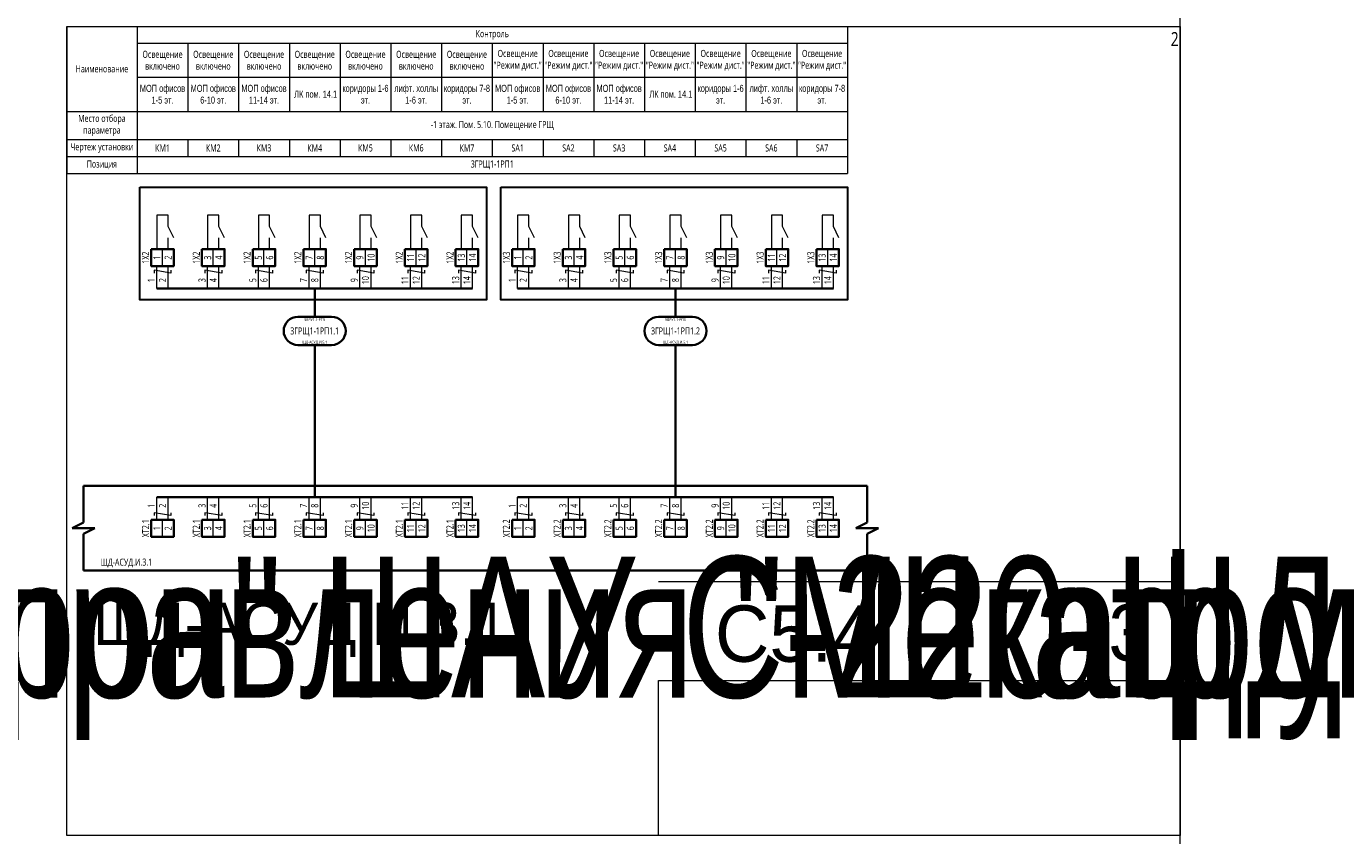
# Model space of a CAD drawing. Header units: millimetres. Extents: x -1173 to 6733, y -4591 to 345.
# Tile 34 of 93: x 415 to 883, y -2407 to -2120. Entities that reach past the tile are written whole.
import ezdxf
from ezdxf.enums import TextEntityAlignment as Align

# ---------------------------------------------------------------- set-up
doc = ezdxf.new("R2018")
doc.units = ezdxf.units.MM
doc.set_wipeout_variables(frame=1)
doc.layers.get('0').update_dxf_attribs({"lineweight": 15})
doc.layers.get('Defpoints').update_dxf_attribs({"color": 252, "lineweight": 15})
for name, color, linetype, lineweight in [('AK_Drawing', 7, 'Continuous', 35), ('AK_Drawing_Thin', 7, 'Continuous', 15), ('AK_Equipment', 7, 'Continuous', 35), ('AK_Multy_Wire', 7, 'Continuous', 35), ('AK_Table', 7, 'Continuous', 35), ('AK_Wire', 7, 'Continuous', 15), ('AK_Wire_Number', 7, 'Continuous', 15)]:
    doc.layers.add(name, color=color, linetype=linetype, lineweight=lineweight)
doc.layers.add('UNPLOTTED', color=2, linetype='Continuous', lineweight=15, plot=False)
doc.styles.add('PT Sans Narrow', font='PTN57F.ttf')
doc.styles.get("Standard").update_dxf_attribs({"font": 'arial.ttf'})
doc.styles.add('Trebuchet MS', font='trebuc.ttf', dxfattribs={"width": 0.75})

# ---------------------------------------------------------------- blocks, each defined once
blk = doc.blocks.new('*U70')
at = {"style": 'Trebuchet MS', "width": 0.75}
for tag, flags, p in [('NAME', 9, (-1, 0)), ('ASSYCODE', 9, (-1, -6)), ('TYPE', 9, (-1, -3)), ('MFG', 9, (-1, -9)), ('MESUREMENT_UNITS', 9, (-1, -13.44)), ('WEIGHT', 9, (-1, -18)), ('COUNT', 9, (-1, -16.98)), ('SORTING_SECTION', 9, (-1, -22.98)), ('XREF', 1, (-1, -24))]:
    blk.add_attdef(tag, text='', height=2, dxfattribs=dict(at, flags=flags)).set_placement(p, align=Align.RIGHT)
blk.add_attdef('TAG1', text='', height=2.5, dxfattribs=at).set_placement((2, -27), align=Align.MIDDLE_LEFT)
at = {"lineweight": 30, "width": 0.75, "flags": 104}
blk.add_attdef('CATDESC', text='', height=2.5, dxfattribs=at).set_placement((370, -25), align=Align.MIDDLE_RIGHT)
at = {"layer": 'UNPLOTTED', "style": 'Trebuchet MS', "width": 0.75, "flags": 8}
for tag, p in [('DESC1', (1, -3)), ('DESC2', (1, -5)), ('DESC3', (1, -7)), ('FAMILY', (1, -13.73)), ('SYSTEM_NAME', (1, -17.99)), ('POSITION_N', (1, -15.99))]:
    blk.add_attdef(tag, p, '', height=1, dxfattribs=at)
blk = doc.blocks.new('*U1')
at = {"layer": 'UNPLOTTED'}
blk.add_line((0, 90), (-185, 90), dxfattribs=at)
for points in [[(0, 0), (-395, 0), (-395, 287), (0, 287)], [(-185, 55), (0, 55), (0, 0), (-185, 0)]]:
    blk.add_lwpolyline(points, close=True, dxfattribs=at)
blk = doc.blocks.new('*U3')
at = {"layer": 'Defpoints', "style": 'Trebuchet MS', "width": 0.75}
blk.add_attdef('ЛИСТ', text='', height=5, dxfattribs=at).set_placement((-0.5, -2), align=Align.TOP_RIGHT)
blk = doc.blocks.new('*U479')
for p, q in [((-4, -13), (-4, 0)), ((-4, 0), (0, 0)), ((270, 0), (0, 0)), ((274, 0), (270, 0)), ((274, -13), (274, 0)), ((-8, -15), (-4, -13)), ((270, -15), (274, -13)), ((0, -15), (-8, -15)), ((-4, -17), (0, -15)), ((-4, -30), (-4, -17)), ((278, -15), (270, -15)), ((274, -17), (278, -15)), ((274, -30), (274, -17)), ((-4, -30), (0, -30)), ((0, -30), (270, -30)), ((274, -30), (270, -30))]:
    blk.add_line(p, q)
at = {"style": 'Trebuchet MS', "width": 0.75}
blk.add_attdef('TAG1', text='', height=2.5, dxfattribs=at).set_placement((2, -27), align=Align.MIDDLE_LEFT)
at = {"lineweight": 30, "width": 0.75, "flags": 104}
blk.add_attdef('CATDESC', text='', height=2.5, dxfattribs=at).set_placement((268, -25), align=Align.MIDDLE_RIGHT)
at = {"layer": 'UNPLOTTED', "style": 'Trebuchet MS', "width": 0.75, "flags": 8}
for tag, p in [('DESC1', (1, -3)), ('DESC2', (1, -5)), ('DESC3', (1, -7)), ('FAMILY', (1, -13.73)), ('SYSTEM_NAME', (1, -17.99)), ('POSITION_N', (1, -15.99))]:
    blk.add_attdef(tag, p, '', height=1, dxfattribs=at)
blk = doc.blocks.new('*U217')
blk.add_wipeout([(0, 0), (0, -6), (8, -6), (8, 0)])
blk.add_lwpolyline([(0, 0), (8, 0), (8, -6), (0, -6)], close=True)
at = {"lineweight": -2}
blk.add_lwpolyline([(4, 0), (8, 0), (8, -6), (4, -6)], close=True, dxfattribs=at)
at = {"style": 'Trebuchet MS', "width": 0.75, "flags": 12}
for tag, p in [('TERM01', (2, -3)), ('TERM02', (6, -3))]:
    blk.add_attdef(tag, text='', height=2.5, rotation=90, dxfattribs=at).set_placement(p, align=Align.MIDDLE_CENTER)
at = {"style": 'Trebuchet MS', "width": 0.75}
blk.add_attdef('TAG1', text='', height=2.5, rotation=90, dxfattribs=at).set_placement((-2, -3), align=Align.MIDDLE_CENTER)
at = {"style": 'Trebuchet MS', "width": 0.75, "flags": 12}
for tag, p in [('NOTE01', (2, -7)), ('NOTE02', (6, -7))]:
    blk.add_attdef(tag, text='', height=2.5, rotation=90, dxfattribs=at).set_placement(p, align=Align.MIDDLE_RIGHT)
blk = doc.blocks.new('*U323')
blk.add_lwpolyline([(-6, 5), (6, 5, -0.414214), (11, 0), (11, 0, -0.414214), (6, -5), (-6, -5, -0.414214), (-11, 0), (-11, 0, -0.414214)], format="xyb", close=True)
at = {"style": 'Trebuchet MS', "width": 0.75}
blk.add_attdef('CA_CIRCUIT_NUMBER', text='', height=2.5, dxfattribs=at).set_placement((0, 0), align=Align.MIDDLE_CENTER)
at = {"lineweight": 30, "width": 0.75, "flags": 1}
blk.add_attdef('CA_CABLE_TYPE', text='', height=2.5, rotation=90, dxfattribs=at).set_placement((0, -25), align=Align.BOTTOM_CENTER)
at = {"style": 'Trebuchet MS', "width": 0.75}
blk.add_attdef('LENGTH', text='', height=2.5, rotation=90, dxfattribs=at).set_placement((2, -24.82), align=Align.MIDDLE_CENTER)
at = {"layer": 'UNPLOTTED', "style": 'Trebuchet MS', "width": 0.75}
for tag, p in [('LOAD_NAME', (0, 4)), ('PANEL_NAME', (0, -4))]:
    blk.add_attdef(tag, text='', height=1, dxfattribs=at).set_placement(p, align=Align.MIDDLE_CENTER)
blk = doc.blocks.new('*U421')
at = {"layer": 'AK_Wire'}
for points in [[(3, 2.5), (3, 1.5), (-3, 2.5), (-3, 1.5)], [(-2, -4), (-2, 4)], [(2, -4), (2, 4)]]:
    blk.add_lwpolyline(points, dxfattribs=at)
blk = doc.blocks.new('*U422')
at = {"layer": 'AK_Drawing', "color": 0, "linetype": 'ByBlock', "lineweight": -2, "transparency": 16777216}
for p in [(0, 0), (18, 0), (36, 0), (54, 0), (72, 0), (90, 0), (108, 0)]:
    blk.add_blockref('*U421', p, dxfattribs=at)
blk = doc.blocks.new('Z')
at = {"layer": 'AK_Wire'}
blk.add_lwpolyline([(3, 0.5), (3, -0.5), (-3, 0.5), (-3, -0.5)], dxfattribs=at)
blk = doc.blocks.new('*U423')
at = {"layer": 'AK_Wire'}
for points in [[(-2, -4), (-2, 4)], [(2, -4), (2, 4)]]:
    blk.add_lwpolyline(points, dxfattribs=at)
blk.add_blockref('Z', (0, -2), dxfattribs=at)
blk = doc.blocks.new('*U424')
at = {"layer": 'AK_Drawing', "color": 0, "linetype": 'ByBlock', "lineweight": -2, "transparency": 16777216}
for p in [(0, 0), (18, 0), (36, 0), (54, 0), (72, 0), (90, 0), (108, 0)]:
    blk.add_blockref('*U423', p, dxfattribs=at)
blk = doc.blocks.new('*U30')
blk.add_line((4, 0), (4, 4))
blk.add_lwpolyline([(6, 4), (4, 8), (4, 12), (0, 12), (0, 0)])
blk = doc.blocks.new('*U447')
at = {"layer": 'AK_Drawing_Thin'}
blk.add_blockref('*U30', (-4, -6.5), dxfattribs=at)
blk = doc.blocks.new('*U448')
at = {"layer": 'AK_Drawing', "color": 0, "linetype": 'ByBlock', "lineweight": -2, "transparency": 16777216}
for p in [(0, 0), (18, 0), (36, 0), (54, 0), (72, 0), (90, 0), (108, 0)]:
    blk.add_blockref('*U447', p, dxfattribs=at)
blk = doc.blocks.new('*U324')
blk.add_lwpolyline([(-6, 5), (6, 5, -0.414214), (11, 0), (11, 0, -0.414214), (6, -5), (-6, -5, -0.414214), (-11, 0), (-11, 0, -0.414214)], format="xyb", close=True)
at = {"style": 'Trebuchet MS', "width": 0.75}
blk.add_attdef('CA_CIRCUIT_NUMBER', text='', height=2.5, dxfattribs=at).set_placement((0, 0), align=Align.MIDDLE_CENTER)
at = {"lineweight": 30, "width": 0.75, "flags": 1}
blk.add_attdef('CA_CABLE_TYPE', text='', height=2.5, rotation=90, dxfattribs=at).set_placement((0, -25), align=Align.BOTTOM_CENTER)
at = {"style": 'Trebuchet MS', "width": 0.75}
blk.add_attdef('LENGTH', text='', height=2.5, rotation=90, dxfattribs=at).set_placement((2, -24.82), align=Align.MIDDLE_CENTER)
at = {"layer": 'UNPLOTTED', "style": 'Trebuchet MS', "width": 0.75}
for tag, p in [('LOAD_NAME', (0, 4)), ('PANEL_NAME', (0, -4))]:
    blk.add_attdef(tag, text='', height=1, dxfattribs=at).set_placement(p, align=Align.MIDDLE_CENTER)
blk = doc.blocks.new('*U436')
at = {"layer": 'AK_Wire'}
for points in [[(3, 2.5), (3, 1.5), (-3, 2.5), (-3, 1.5)], [(-2, -4), (-2, 4)], [(2, -4), (2, 4)]]:
    blk.add_lwpolyline(points, dxfattribs=at)
blk = doc.blocks.new('*U444')
at = {"layer": 'AK_Drawing', "color": 0, "linetype": 'ByBlock', "lineweight": -2, "transparency": 16777216}
for p in [(0, 0), (18, 0), (36, 0), (54, 0), (72, 0), (90, 0), (108, 0)]:
    blk.add_blockref('*U436', p, dxfattribs=at)
blk = doc.blocks.new('*U445')
at = {"layer": 'AK_Wire'}
for points in [[(-2, -4), (-2, 4)], [(2, -4), (2, 4)]]:
    blk.add_lwpolyline(points, dxfattribs=at)
blk.add_blockref('Z', (0, -2), dxfattribs=at)
blk = doc.blocks.new('*U446')
at = {"layer": 'AK_Drawing', "color": 0, "linetype": 'ByBlock', "lineweight": -2, "transparency": 16777216}
for p in [(0, 0), (18, 0), (36, 0), (54, 0), (72, 0), (90, 0), (108, 0)]:
    blk.add_blockref('*U445', p, dxfattribs=at)
blk = doc.blocks.new('*U434')
at = {"layer": 'AK_Drawing_Thin'}
blk.add_blockref('*U30', (-4, -6.5), dxfattribs=at)
blk = doc.blocks.new('*U435')
at = {"layer": 'AK_Drawing', "color": 0, "linetype": 'ByBlock', "lineweight": -2, "transparency": 16777216}
for p in [(0, 0), (18, 0), (36, 0), (54, 0), (72, 0), (90, 0), (108, 0)]:
    blk.add_blockref('*U434', p, dxfattribs=at)
blk = doc.blocks.new('*T458')
at = {"layer": 'AK_Table', "color": 0, "linetype": 'ByBlock', "lineweight": -2, "transparency": 16777216}
for p, q in [((0, 0), (277, 0)), ((0, 0), (0, -52.13)), ((25, 0), (25, -52.13)), ((277, 0), (277, -52.13)), ((25, -6), (277, -6)), ((43, -6), (43, -30.13)), ((61, -6), (61, -30.13)), ((79, -6), (79, -30.13)), ((97, -6), (97, -30.13)), ((115, -6), (115, -30.13)), ((133, -6), (133, -30.13)), ((151, -6), (151, -30.13)), ((169, -6), (169, -30.13)), ((187, -6), (187, -30.13)), ((205, -6), (205, -30.13)), ((223, -6), (223, -30.13)), ((241, -6), (241, -30.13)), ((259, -6), (259, -30.13)), ((25, -18), (277, -18)), ((0, -30.13), (277, -30.13)), ((0, -40.13), (277, -40.13)), ((43, -40.13), (43, -46.13)), ((61, -40.13), (61, -46.13)), ((79, -40.13), (79, -46.13)), ((97, -40.13), (97, -46.13)), ((115, -40.13), (115, -46.13)), ((133, -40.13), (133, -46.13)), ((151, -40.13), (151, -46.13)), ((169, -40.13), (169, -46.13)), ((187, -40.13), (187, -46.13)), ((205, -40.13), (205, -46.13)), ((223, -40.13), (223, -46.13)), ((241, -40.13), (241, -46.13)), ((259, -40.13), (259, -46.13)), ((0, -46.13), (277, -46.13)), ((0, -52.13), (277, -52.13))]:
    blk.add_line(p, q, dxfattribs=at)
at = {"layer": 'AK_Table', "color": 0, "transparency": 16777216, "char_height": 2.5, "attachment_point": 5, "style": 'Trebuchet MS'}
for s, insert, width in [('Контроль', (151, -3), 251), ('{\\C256;Освещение включено\\P}', (34, -12), 17), ('{\\C256;Освещение включено\\P}', (52, -12), 17), ('{\\C256;Освещение включено\\P}', (70, -12), 17), ('{\\C256;Освещение включено\\P}', (88, -12), 17), ('{\\C256;Освещение включено\\P}', (106, -12), 17), ('{\\C256;Освещение включено\\P}', (124, -12), 17), ('{\\C256;Освещение включено\\P}', (142, -12), 17), ('Освещение "Режим дист."', (160, -12), 17), ('Освещение "Режим дист."', (178, -12), 17), ('Освещение "Режим дист."', (196, -12), 17), ('Освещение "Режим дист."', (214, -12), 17), ('Освещение "Режим дист."', (232, -12), 17), ('Освещение "Режим дист."', (250, -12), 17), ('Освещение "Режим дист."', (268, -12), 17), ('Наименование', (12.5, -15.07), 24), ('{\\fArial|b0|i0|c204|p34;\\C256;МОП офисов \\fArial|b0|i0|c0|p34;1-5 \\fArial|b0|i0|c204|p34;эт\\fArial|b0|i0|c0|p34;.\\P}', (34, -24.07), 17), ('{\\fArial|b0|i0|c204|p34;\\C256;МОП офисов 6-10\\fArial|b0|i0|c0|p34; \\fArial|b0|i0|c204|p34;эт\\fArial|b0|i0|c0|p34;.}', (52, -24.07), 17), ('{\\fArial|b0|i0|c204|p34;\\C256;МОП офисов 1\\fArial|b0|i0|c0|p34;1-\\fArial|b0|i0|c204|p34;14\\fArial|b0|i0|c0|p34; \\fArial|b0|i0|c204|p34;эт\\fArial|b0|i0|c0|p34;.}', (70, -24.07), 17), ('{\\fArial|b0|i0|c204|p34;лифт. холлы 1-6 эт.}', (124, -24.07), 17), ('{\\fArial|b0|i0|c204|p34;\\C256;МОП офисов \\fArial|b0|i0|c0|p34;1-5 \\fArial|b0|i0|c204|p34;эт\\fArial|b0|i0|c0|p34;.\\P}', (160, -24.07), 17), ('{\\fArial|b0|i0|c204|p34;\\C256;МОП офисов 6-10\\fArial|b0|i0|c0|p34; \\fArial|b0|i0|c204|p34;эт\\fArial|b0|i0|c0|p34;.}', (178, -24.07), 17), ('{\\fArial|b0|i0|c204|p34;\\C256;МОП офисов 1\\fArial|b0|i0|c0|p34;1-\\fArial|b0|i0|c204|p34;14\\fArial|b0|i0|c0|p34; \\fArial|b0|i0|c204|p34;эт\\fArial|b0|i0|c0|p34;.}', (196, -24.07), 17), ('{\\fArial|b0|i0|c204|p34;лифт. холлы 1-6 эт.}', (250, -24.07), 17), ('{\\C256; Л\\fArial|b0|i0|c204|p34;К пом\\fArial|b0|i0|c0|p34;.\\fArial|b0|i0|c204|p34; \\fArial|b0|i0|c0|p34;14.1}', (88, -24.07), 17), ('{\\fArial|b0|i0|c204|p34;коридоры 1-6 эт.}', (106, -24.07), 17), ('{\\fArial|b0|i0|c204|p34;коридоры 7-8 эт.}', (142, -24.07), 17), ('{\\C256; Л\\fArial|b0|i0|c204|p34;К пом\\fArial|b0|i0|c0|p34;.\\fArial|b0|i0|c204|p34; \\fArial|b0|i0|c0|p34;14.1}', (214, -24.07), 17), ('{\\fArial|b0|i0|c204|p34;коридоры 1-6 эт.}', (232, -24.07), 17), ('{\\fArial|b0|i0|c204|p34;коридоры 7-8 эт.}', (268, -24.07), 17), ('Место отбора параметра', (12.5, -35.13), 23), ('-1 этаж. Пом. 5.10. Помещение ГРЩ', (151, -35.13), 251), ('Чертеж установки', (12.5, -43.13), 23), ('КМ1', (34, -43.13), 17), ('КМ2', (52, -43.13), 17), ('КМ3', (70, -43.13), 17), ('КМ4', (88, -43.13), 17), ('КМ5', (106, -43.13), 17), ('КМ6', (124, -43.13), 17), ('КМ7', (142, -43.13), 17), ('SA1', (160, -43.13), 17), ('SA2', (178, -43.13), 17), ('SA3', (196, -43.13), 17), ('SA4', (214, -43.13), 17), ('SA5', (232, -43.13), 17), ('SA6', (250, -43.13), 17), ('SA7', (268, -43.13), 17), ('Позиция', (12.5, -49.13), 23), ('3ГРЩ1-1РП1', (151, -49.13), 251)]:
    blk.add_mtext(s, dxfattribs=dict(at, insert=insert, width=width))
blk = doc.blocks.new('*U472')
at = {"style": 'Trebuchet MS', "width": 0.75}
blk.add_attdef('TAG1', text='', height=2.5, dxfattribs=at).set_placement((2, -27), align=Align.MIDDLE_LEFT)
at = {"lineweight": 30, "width": 0.75, "flags": 104}
blk.add_attdef('CATDESC', text='', height=2.5, dxfattribs=at).set_placement((292, -25), align=Align.MIDDLE_RIGHT)
at = {"layer": 'UNPLOTTED', "style": 'Trebuchet MS', "width": 0.75, "flags": 8}
for tag, p in [('DESC1', (1, -3)), ('DESC2', (1, -5)), ('DESC3', (1, -7)), ('FAMILY', (1, -13.73)), ('SYSTEM_NAME', (1, -17.99)), ('POSITION_N', (1, -15.99))]:
    blk.add_attdef(tag, p, '', height=1, dxfattribs=at)

msp = doc.modelspace()

# ---------------------------------------------------------------- linework, layer by layer
at = {"layer": 'AK_Multy_Wire'}
for p, q in [((573, -2212.98), (461, -2212.98)), ((701, -2212.98), (589, -2212.98)), ((573, -2286.98), (461, -2286.98)), ((701, -2286.98), (589, -2286.98))]:
    msp.add_line(p, q, dxfattribs=at)
for points in [[(517, -2212.98), (517, -2222.98)], [(645, -2212.98), (645, -2222.98)], [(517, -2232.98), (517, -2286.98)], [(645, -2232.98), (645, -2286.98)]]:
    msp.add_lwpolyline(points, dxfattribs=at)
at = {"layer": 'UNPLOTTED', "color": 2, "true_color": 0xf1eb1f}
msp.add_xline((824, -1679), (0, 1), dxfattribs=at)

# ---------------------------------------------------------------- block references
msp.add_blockref('*T458', (429, -2119.98))
at = {"layer": 'AK_Drawing'}
for name, p in [('*U424', (463, -2290.98)), ('*U446', (591, -2290.98))]:
    msp.add_blockref(name, p, dxfattribs=at)
at = {"layer": 'AK_Drawing_Thin'}
msp.add_blockref('*U3', (824, -2119.98), dxfattribs=at).add_auto_attribs({'ЛИСТ': '2'})
at = {"layer": 'AK_Equipment'}
ref = msp.add_blockref('*U70', (-562, -2282.99), dxfattribs=at)
lines = msp.add_mtext('\\W0.7500;Шкаф управления "Мегатрон" ШАУ-С-220-ЩД-АСУД.И.3.1', dxfattribs={"layer": '0', "insert": (-192, -2307.99), "char_height": 50, "attachment_point": 1})
ref.add_attrib('CATDESC', '', (-192, -2307.99), dxfattribs={"flags": 104}).embed_mtext(lines)
ref = msp.add_blockref('*U479', (439, -2282.98), dxfattribs=at)
ref.add_attrib('TAG1', 'ЩД-АСУД.И.3.1', dxfattribs={"layer": '0', "height": 2.5, "style": 'Trebuchet MS', "width": 0.75}).set_placement((441, -2309.98), align=Align.MIDDLE_LEFT)
lines = msp.add_mtext('\\W0.7500;Шкаф управления "Мегатрон" ШАУ-С-220-ЩД-АСУД.И.3.1', dxfattribs={"layer": '0', "insert": (707, -2307.98), "char_height": 50, "attachment_point": 1})
ref.add_attrib('CATDESC', '', (707, -2307.98), dxfattribs={"flags": 104}).embed_mtext(lines)
at = {"layer": 'AK_Multy_Wire', "ltscale": 10}
for name, p, values in [('*U323', (517, -2227.98), {'CA_CIRCUIT_NUMBER': '3ГРЩ1-1РП1.1', 'PANEL_NAME': 'ЩД-АСУД.И.5.1', 'LOAD_NAME': '5ВРУ1.1-РП5'}), ('*U324', (645, -2227.98), {'CA_CIRCUIT_NUMBER': '3ГРЩ1-1РП1.2', 'PANEL_NAME': 'ЩД-АСУД.И.5.1', 'LOAD_NAME': '5ВРУ1.1-РП5'})]:
    msp.add_blockref(name, p, dxfattribs=at).add_auto_attribs(values)
at = {"layer": 'UNPLOTTED'}
msp.add_blockref('*U1', (824, -2406.98), dxfattribs=at)

# ---------------------------------------------------------------- texts
at = {"layer": 'AK_Wire_Number', "style": 'Trebuchet MS', "width": 0.75}
for s, p in [('10', (537, -2209.98)), ('11', (551, -2209.98)), ('12', (555, -2209.98)), ('13', (569, -2209.98)), ('14', (573, -2209.98)), ('10', (665, -2209.98)), ('11', (679, -2209.98)), ('12', (683, -2209.98)), ('13', (697, -2209.98)), ('14', (701, -2209.98)), ('1', (461, -2209.98)), ('2', (465, -2209.98)), ('3', (479, -2209.98)), ('4', (483, -2209.98)), ('5', (497, -2209.98)), ('6', (501, -2209.98)), ('7', (515, -2209.98)), ('8', (519, -2209.98)), ('9', (533, -2209.98)), ('1', (589, -2209.98)), ('2', (593, -2209.98)), ('3', (607, -2209.98)), ('4', (611, -2209.98)), ('5', (625, -2209.98)), ('6', (629, -2209.98)), ('7', (643, -2209.98)), ('8', (647, -2209.98)), ('9', (661, -2209.98)), ('10', (537, -2289.98)), ('11', (551, -2289.98)), ('12', (555, -2289.98)), ('13', (569, -2289.98)), ('14', (573, -2289.98)), ('10', (665, -2289.98)), ('11', (679, -2289.98)), ('12', (683, -2289.98)), ('13', (697, -2289.98)), ('14', (701, -2289.98)), ('1', (461, -2289.98)), ('2', (465, -2289.98)), ('3', (479, -2289.98)), ('4', (483, -2289.98)), ('5', (497, -2289.98)), ('6', (501, -2289.98)), ('7', (515, -2289.98)), ('8', (519, -2289.98)), ('9', (533, -2289.98)), ('1', (589, -2289.98)), ('2', (593, -2289.98)), ('3', (607, -2289.98)), ('4', (611, -2289.98)), ('5', (625, -2289.98)), ('6', (629, -2289.98)), ('7', (643, -2289.98)), ('8', (647, -2289.98)), ('9', (661, -2289.98))]:
    msp.add_text(s, height=2.5, rotation=90, dxfattribs=at).set_placement(p, align=Align.BOTTOM_CENTER)
at = {"layer": 'UNPLOTTED', "color": 3, "style": 'PT Sans Narrow'}
msp.add_text('ЩД-АСУД.И.3.1', height=15, dxfattribs=at).set_placement((438.49, -2339.33))
msp.add_text('С5.4', height=20, dxfattribs=at).set_placement((715.49, -2345.33), align=Align.RIGHT)
msp.add_text('3', height=20, dxfattribs=at).set_placement((806, -2344.98), align=Align.CENTER)

# ---------------------------------------------------------------- next in the draw order: block references
at = {"layer": 'AK_Equipment', "lineweight": 15}
ref = msp.add_blockref('*U217', (459, -2198.98), dxfattribs=at)
ref.add_attrib('TAG1', '1X2', dxfattribs={"layer": '0', "height": 2.5, "rotation": 90, "style": 'Trebuchet MS', "width": 0.75}).set_placement((457, -2201.98), align=Align.MIDDLE_CENTER)
ref.add_attrib('TERM01', '1', dxfattribs={"layer": '0', "height": 2.5, "rotation": 90, "style": 'Trebuchet MS', "width": 0.75}).set_placement((461, -2201.98), align=Align.MIDDLE_CENTER)
ref.add_attrib('TERM02', '2', dxfattribs={"layer": '0', "height": 2.5, "rotation": 90, "style": 'Trebuchet MS', "width": 0.75}).set_placement((465, -2201.98), align=Align.MIDDLE_CENTER)
ref = msp.add_blockref('*U217', (477, -2198.98), dxfattribs=at)
ref.add_attrib('TAG1', '1X2', dxfattribs={"layer": '0', "height": 2.5, "rotation": 90, "style": 'Trebuchet MS', "width": 0.75}).set_placement((475, -2201.98), align=Align.MIDDLE_CENTER)
ref.add_attrib('TERM01', '3', dxfattribs={"layer": '0', "height": 2.5, "rotation": 90, "style": 'Trebuchet MS', "width": 0.75}).set_placement((479, -2201.98), align=Align.MIDDLE_CENTER)
ref.add_attrib('TERM02', '4', dxfattribs={"layer": '0', "height": 2.5, "rotation": 90, "style": 'Trebuchet MS', "width": 0.75}).set_placement((483, -2201.98), align=Align.MIDDLE_CENTER)
ref = msp.add_blockref('*U217', (495, -2198.98), dxfattribs=at)
ref.add_attrib('TAG1', '1X2', dxfattribs={"layer": '0', "height": 2.5, "rotation": 90, "style": 'Trebuchet MS', "width": 0.75}).set_placement((493, -2201.98), align=Align.MIDDLE_CENTER)
ref.add_attrib('TERM01', '5', dxfattribs={"layer": '0', "height": 2.5, "rotation": 90, "style": 'Trebuchet MS', "width": 0.75}).set_placement((497, -2201.98), align=Align.MIDDLE_CENTER)
ref.add_attrib('TERM02', '6', dxfattribs={"layer": '0', "height": 2.5, "rotation": 90, "style": 'Trebuchet MS', "width": 0.75}).set_placement((501, -2201.98), align=Align.MIDDLE_CENTER)
ref = msp.add_blockref('*U217', (513, -2198.98), dxfattribs=at)
ref.add_attrib('TAG1', '1X2', dxfattribs={"layer": '0', "height": 2.5, "rotation": 90, "style": 'Trebuchet MS', "width": 0.75}).set_placement((511, -2201.98), align=Align.MIDDLE_CENTER)
ref.add_attrib('TERM01', '7', dxfattribs={"layer": '0', "height": 2.5, "rotation": 90, "style": 'Trebuchet MS', "width": 0.75}).set_placement((515, -2201.98), align=Align.MIDDLE_CENTER)
ref.add_attrib('TERM02', '8', dxfattribs={"layer": '0', "height": 2.5, "rotation": 90, "style": 'Trebuchet MS', "width": 0.75}).set_placement((519, -2201.98), align=Align.MIDDLE_CENTER)
ref = msp.add_blockref('*U217', (531, -2198.98), dxfattribs=at)
ref.add_attrib('TAG1', '1X2', dxfattribs={"layer": '0', "height": 2.5, "rotation": 90, "style": 'Trebuchet MS', "width": 0.75}).set_placement((529, -2201.98), align=Align.MIDDLE_CENTER)
ref.add_attrib('TERM01', '9', dxfattribs={"layer": '0', "height": 2.5, "rotation": 90, "style": 'Trebuchet MS', "width": 0.75}).set_placement((533, -2201.98), align=Align.MIDDLE_CENTER)
ref.add_attrib('TERM02', '10', dxfattribs={"layer": '0', "height": 2.5, "rotation": 90, "style": 'Trebuchet MS', "width": 0.75}).set_placement((537, -2201.98), align=Align.MIDDLE_CENTER)
ref = msp.add_blockref('*U217', (549, -2198.98), dxfattribs=at)
ref.add_attrib('TAG1', '1X2', dxfattribs={"layer": '0', "height": 2.5, "rotation": 90, "style": 'Trebuchet MS', "width": 0.75}).set_placement((547, -2201.98), align=Align.MIDDLE_CENTER)
ref.add_attrib('TERM01', '11', dxfattribs={"layer": '0', "height": 2.5, "rotation": 90, "style": 'Trebuchet MS', "width": 0.75}).set_placement((551, -2201.98), align=Align.MIDDLE_CENTER)
ref.add_attrib('TERM02', '12', dxfattribs={"layer": '0', "height": 2.5, "rotation": 90, "style": 'Trebuchet MS', "width": 0.75}).set_placement((555, -2201.98), align=Align.MIDDLE_CENTER)
ref = msp.add_blockref('*U217', (567, -2198.98), dxfattribs=at)
ref.add_attrib('TAG1', '1X2', dxfattribs={"layer": '0', "height": 2.5, "rotation": 90, "style": 'Trebuchet MS', "width": 0.75}).set_placement((565, -2201.98), align=Align.MIDDLE_CENTER)
ref.add_attrib('TERM01', '13', dxfattribs={"layer": '0', "height": 2.5, "rotation": 90, "style": 'Trebuchet MS', "width": 0.75}).set_placement((569, -2201.98), align=Align.MIDDLE_CENTER)
ref.add_attrib('TERM02', '14', dxfattribs={"layer": '0', "height": 2.5, "rotation": 90, "style": 'Trebuchet MS', "width": 0.75}).set_placement((573, -2201.98), align=Align.MIDDLE_CENTER)
ref = msp.add_blockref('*U217', (587, -2198.98), dxfattribs=at)
ref.add_attrib('TAG1', '1X3', dxfattribs={"layer": '0', "height": 2.5, "rotation": 90, "style": 'Trebuchet MS', "width": 0.75}).set_placement((585, -2201.98), align=Align.MIDDLE_CENTER)
ref.add_attrib('TERM01', '1', dxfattribs={"layer": '0', "height": 2.5, "rotation": 90, "style": 'Trebuchet MS', "width": 0.75}).set_placement((589, -2201.98), align=Align.MIDDLE_CENTER)
ref.add_attrib('TERM02', '2', dxfattribs={"layer": '0', "height": 2.5, "rotation": 90, "style": 'Trebuchet MS', "width": 0.75}).set_placement((593, -2201.98), align=Align.MIDDLE_CENTER)
ref = msp.add_blockref('*U217', (605, -2198.98), dxfattribs=at)
ref.add_attrib('TAG1', '1X3', dxfattribs={"layer": '0', "height": 2.5, "rotation": 90, "style": 'Trebuchet MS', "width": 0.75}).set_placement((603, -2201.98), align=Align.MIDDLE_CENTER)
ref.add_attrib('TERM01', '3', dxfattribs={"layer": '0', "height": 2.5, "rotation": 90, "style": 'Trebuchet MS', "width": 0.75}).set_placement((607, -2201.98), align=Align.MIDDLE_CENTER)
ref.add_attrib('TERM02', '4', dxfattribs={"layer": '0', "height": 2.5, "rotation": 90, "style": 'Trebuchet MS', "width": 0.75}).set_placement((611, -2201.98), align=Align.MIDDLE_CENTER)
ref = msp.add_blockref('*U217', (623, -2198.98), dxfattribs=at)
ref.add_attrib('TAG1', '1X3', dxfattribs={"layer": '0', "height": 2.5, "rotation": 90, "style": 'Trebuchet MS', "width": 0.75}).set_placement((621, -2201.98), align=Align.MIDDLE_CENTER)
ref.add_attrib('TERM01', '5', dxfattribs={"layer": '0', "height": 2.5, "rotation": 90, "style": 'Trebuchet MS', "width": 0.75}).set_placement((625, -2201.98), align=Align.MIDDLE_CENTER)
ref.add_attrib('TERM02', '6', dxfattribs={"layer": '0', "height": 2.5, "rotation": 90, "style": 'Trebuchet MS', "width": 0.75}).set_placement((629, -2201.98), align=Align.MIDDLE_CENTER)
ref = msp.add_blockref('*U217', (641, -2198.98), dxfattribs=at)
ref.add_attrib('TAG1', '1X3', dxfattribs={"layer": '0', "height": 2.5, "rotation": 90, "style": 'Trebuchet MS', "width": 0.75}).set_placement((639, -2201.98), align=Align.MIDDLE_CENTER)
ref.add_attrib('TERM01', '7', dxfattribs={"layer": '0', "height": 2.5, "rotation": 90, "style": 'Trebuchet MS', "width": 0.75}).set_placement((643, -2201.98), align=Align.MIDDLE_CENTER)
ref.add_attrib('TERM02', '8', dxfattribs={"layer": '0', "height": 2.5, "rotation": 90, "style": 'Trebuchet MS', "width": 0.75}).set_placement((647, -2201.98), align=Align.MIDDLE_CENTER)
ref = msp.add_blockref('*U217', (659, -2198.98), dxfattribs=at)
ref.add_attrib('TAG1', '1X3', dxfattribs={"layer": '0', "height": 2.5, "rotation": 90, "style": 'Trebuchet MS', "width": 0.75}).set_placement((657, -2201.98), align=Align.MIDDLE_CENTER)
ref.add_attrib('TERM01', '9', dxfattribs={"layer": '0', "height": 2.5, "rotation": 90, "style": 'Trebuchet MS', "width": 0.75}).set_placement((661, -2201.98), align=Align.MIDDLE_CENTER)
ref.add_attrib('TERM02', '10', dxfattribs={"layer": '0', "height": 2.5, "rotation": 90, "style": 'Trebuchet MS', "width": 0.75}).set_placement((665, -2201.98), align=Align.MIDDLE_CENTER)
ref = msp.add_blockref('*U217', (677, -2198.98), dxfattribs=at)
ref.add_attrib('TAG1', '1X3', dxfattribs={"layer": '0', "height": 2.5, "rotation": 90, "style": 'Trebuchet MS', "width": 0.75}).set_placement((675, -2201.98), align=Align.MIDDLE_CENTER)
ref.add_attrib('TERM01', '11', dxfattribs={"layer": '0', "height": 2.5, "rotation": 90, "style": 'Trebuchet MS', "width": 0.75}).set_placement((679, -2201.98), align=Align.MIDDLE_CENTER)
ref.add_attrib('TERM02', '12', dxfattribs={"layer": '0', "height": 2.5, "rotation": 90, "style": 'Trebuchet MS', "width": 0.75}).set_placement((683, -2201.98), align=Align.MIDDLE_CENTER)
ref = msp.add_blockref('*U217', (695, -2198.98), dxfattribs=at)
ref.add_attrib('TAG1', '1X3', dxfattribs={"layer": '0', "height": 2.5, "rotation": 90, "style": 'Trebuchet MS', "width": 0.75}).set_placement((693, -2201.98), align=Align.MIDDLE_CENTER)
ref.add_attrib('TERM01', '13', dxfattribs={"layer": '0', "height": 2.5, "rotation": 90, "style": 'Trebuchet MS', "width": 0.75}).set_placement((697, -2201.98), align=Align.MIDDLE_CENTER)
ref.add_attrib('TERM02', '14', dxfattribs={"layer": '0', "height": 2.5, "rotation": 90, "style": 'Trebuchet MS', "width": 0.75}).set_placement((701, -2201.98), align=Align.MIDDLE_CENTER)
ref = msp.add_blockref('*U217', (459, -2294.98), dxfattribs=at)
ref.add_attrib('TAG1', 'XT2.1', dxfattribs={"layer": '0', "height": 2.5, "rotation": 90, "style": 'Trebuchet MS', "width": 0.75}).set_placement((457, -2297.98), align=Align.MIDDLE_CENTER)
ref.add_attrib('TERM01', '1', dxfattribs={"layer": '0', "height": 2.5, "rotation": 90, "style": 'Trebuchet MS', "width": 0.75}).set_placement((461, -2297.98), align=Align.MIDDLE_CENTER)
ref.add_attrib('TERM02', '2', dxfattribs={"layer": '0', "height": 2.5, "rotation": 90, "style": 'Trebuchet MS', "width": 0.75}).set_placement((465, -2297.98), align=Align.MIDDLE_CENTER)
ref = msp.add_blockref('*U217', (477, -2294.98), dxfattribs=at)
ref.add_attrib('TAG1', 'XT2.1', dxfattribs={"layer": '0', "height": 2.5, "rotation": 90, "style": 'Trebuchet MS', "width": 0.75}).set_placement((475, -2297.98), align=Align.MIDDLE_CENTER)
ref.add_attrib('TERM01', '3', dxfattribs={"layer": '0', "height": 2.5, "rotation": 90, "style": 'Trebuchet MS', "width": 0.75}).set_placement((479, -2297.98), align=Align.MIDDLE_CENTER)
ref.add_attrib('TERM02', '4', dxfattribs={"layer": '0', "height": 2.5, "rotation": 90, "style": 'Trebuchet MS', "width": 0.75}).set_placement((483, -2297.98), align=Align.MIDDLE_CENTER)
ref = msp.add_blockref('*U217', (495, -2294.98), dxfattribs=at)
ref.add_attrib('TAG1', 'XT2.1', dxfattribs={"layer": '0', "height": 2.5, "rotation": 90, "style": 'Trebuchet MS', "width": 0.75}).set_placement((493, -2297.98), align=Align.MIDDLE_CENTER)
ref.add_attrib('TERM01', '5', dxfattribs={"layer": '0', "height": 2.5, "rotation": 90, "style": 'Trebuchet MS', "width": 0.75}).set_placement((497, -2297.98), align=Align.MIDDLE_CENTER)
ref.add_attrib('TERM02', '6', dxfattribs={"layer": '0', "height": 2.5, "rotation": 90, "style": 'Trebuchet MS', "width": 0.75}).set_placement((501, -2297.98), align=Align.MIDDLE_CENTER)
ref = msp.add_blockref('*U217', (513, -2294.98), dxfattribs=at)
ref.add_attrib('TAG1', 'XT2.1', dxfattribs={"layer": '0', "height": 2.5, "rotation": 90, "style": 'Trebuchet MS', "width": 0.75}).set_placement((511, -2297.98), align=Align.MIDDLE_CENTER)
ref.add_attrib('TERM01', '7', dxfattribs={"layer": '0', "height": 2.5, "rotation": 90, "style": 'Trebuchet MS', "width": 0.75}).set_placement((515, -2297.98), align=Align.MIDDLE_CENTER)
ref.add_attrib('TERM02', '8', dxfattribs={"layer": '0', "height": 2.5, "rotation": 90, "style": 'Trebuchet MS', "width": 0.75}).set_placement((519, -2297.98), align=Align.MIDDLE_CENTER)
ref = msp.add_blockref('*U217', (531, -2294.98), dxfattribs=at)
ref.add_attrib('TAG1', 'XT2.1', dxfattribs={"layer": '0', "height": 2.5, "rotation": 90, "style": 'Trebuchet MS', "width": 0.75}).set_placement((529, -2297.98), align=Align.MIDDLE_CENTER)
ref.add_attrib('TERM01', '9', dxfattribs={"layer": '0', "height": 2.5, "rotation": 90, "style": 'Trebuchet MS', "width": 0.75}).set_placement((533, -2297.98), align=Align.MIDDLE_CENTER)
ref.add_attrib('TERM02', '10', dxfattribs={"layer": '0', "height": 2.5, "rotation": 90, "style": 'Trebuchet MS', "width": 0.75}).set_placement((537, -2297.98), align=Align.MIDDLE_CENTER)
ref = msp.add_blockref('*U217', (549, -2294.98), dxfattribs=at)
ref.add_attrib('TAG1', 'XT2.1', dxfattribs={"layer": '0', "height": 2.5, "rotation": 90, "style": 'Trebuchet MS', "width": 0.75}).set_placement((547, -2297.98), align=Align.MIDDLE_CENTER)
ref.add_attrib('TERM01', '11', dxfattribs={"layer": '0', "height": 2.5, "rotation": 90, "style": 'Trebuchet MS', "width": 0.75}).set_placement((551, -2297.98), align=Align.MIDDLE_CENTER)
ref.add_attrib('TERM02', '12', dxfattribs={"layer": '0', "height": 2.5, "rotation": 90, "style": 'Trebuchet MS', "width": 0.75}).set_placement((555, -2297.98), align=Align.MIDDLE_CENTER)
ref = msp.add_blockref('*U217', (567, -2294.98), dxfattribs=at)
ref.add_attrib('TAG1', 'XT2.1', dxfattribs={"layer": '0', "height": 2.5, "rotation": 90, "style": 'Trebuchet MS', "width": 0.75}).set_placement((565, -2297.98), align=Align.MIDDLE_CENTER)
ref.add_attrib('TERM01', '13', dxfattribs={"layer": '0', "height": 2.5, "rotation": 90, "style": 'Trebuchet MS', "width": 0.75}).set_placement((569, -2297.98), align=Align.MIDDLE_CENTER)
ref.add_attrib('TERM02', '14', dxfattribs={"layer": '0', "height": 2.5, "rotation": 90, "style": 'Trebuchet MS', "width": 0.75}).set_placement((573, -2297.98), align=Align.MIDDLE_CENTER)
ref = msp.add_blockref('*U217', (587, -2294.98), dxfattribs=at)
ref.add_attrib('TAG1', 'XT2.2', dxfattribs={"layer": '0', "height": 2.5, "rotation": 90, "style": 'Trebuchet MS', "width": 0.75}).set_placement((585, -2297.98), align=Align.MIDDLE_CENTER)
ref.add_attrib('TERM01', '1', dxfattribs={"layer": '0', "height": 2.5, "rotation": 90, "style": 'Trebuchet MS', "width": 0.75}).set_placement((589, -2297.98), align=Align.MIDDLE_CENTER)
ref.add_attrib('TERM02', '2', dxfattribs={"layer": '0', "height": 2.5, "rotation": 90, "style": 'Trebuchet MS', "width": 0.75}).set_placement((593, -2297.98), align=Align.MIDDLE_CENTER)
ref = msp.add_blockref('*U217', (605, -2294.98), dxfattribs=at)
ref.add_attrib('TAG1', 'XT2.2', dxfattribs={"layer": '0', "height": 2.5, "rotation": 90, "style": 'Trebuchet MS', "width": 0.75}).set_placement((603, -2297.98), align=Align.MIDDLE_CENTER)
ref.add_attrib('TERM01', '3', dxfattribs={"layer": '0', "height": 2.5, "rotation": 90, "style": 'Trebuchet MS', "width": 0.75}).set_placement((607, -2297.98), align=Align.MIDDLE_CENTER)
ref.add_attrib('TERM02', '4', dxfattribs={"layer": '0', "height": 2.5, "rotation": 90, "style": 'Trebuchet MS', "width": 0.75}).set_placement((611, -2297.98), align=Align.MIDDLE_CENTER)
ref = msp.add_blockref('*U217', (623, -2294.98), dxfattribs=at)
ref.add_attrib('TAG1', 'XT2.2', dxfattribs={"layer": '0', "height": 2.5, "rotation": 90, "style": 'Trebuchet MS', "width": 0.75}).set_placement((621, -2297.98), align=Align.MIDDLE_CENTER)
ref.add_attrib('TERM01', '5', dxfattribs={"layer": '0', "height": 2.5, "rotation": 90, "style": 'Trebuchet MS', "width": 0.75}).set_placement((625, -2297.98), align=Align.MIDDLE_CENTER)
ref.add_attrib('TERM02', '6', dxfattribs={"layer": '0', "height": 2.5, "rotation": 90, "style": 'Trebuchet MS', "width": 0.75}).set_placement((629, -2297.98), align=Align.MIDDLE_CENTER)
ref = msp.add_blockref('*U217', (641, -2294.98), dxfattribs=at)
ref.add_attrib('TAG1', 'XT2.2', dxfattribs={"layer": '0', "height": 2.5, "rotation": 90, "style": 'Trebuchet MS', "width": 0.75}).set_placement((639, -2297.98), align=Align.MIDDLE_CENTER)
ref.add_attrib('TERM01', '7', dxfattribs={"layer": '0', "height": 2.5, "rotation": 90, "style": 'Trebuchet MS', "width": 0.75}).set_placement((643, -2297.98), align=Align.MIDDLE_CENTER)
ref.add_attrib('TERM02', '8', dxfattribs={"layer": '0', "height": 2.5, "rotation": 90, "style": 'Trebuchet MS', "width": 0.75}).set_placement((647, -2297.98), align=Align.MIDDLE_CENTER)
ref = msp.add_blockref('*U217', (659, -2294.98), dxfattribs=at)
ref.add_attrib('TAG1', 'XT2.2', dxfattribs={"layer": '0', "height": 2.5, "rotation": 90, "style": 'Trebuchet MS', "width": 0.75}).set_placement((657, -2297.98), align=Align.MIDDLE_CENTER)
ref.add_attrib('TERM01', '9', dxfattribs={"layer": '0', "height": 2.5, "rotation": 90, "style": 'Trebuchet MS', "width": 0.75}).set_placement((661, -2297.98), align=Align.MIDDLE_CENTER)
ref.add_attrib('TERM02', '10', dxfattribs={"layer": '0', "height": 2.5, "rotation": 90, "style": 'Trebuchet MS', "width": 0.75}).set_placement((665, -2297.98), align=Align.MIDDLE_CENTER)
ref = msp.add_blockref('*U217', (677, -2294.98), dxfattribs=at)
ref.add_attrib('TAG1', 'XT2.2', dxfattribs={"layer": '0', "height": 2.5, "rotation": 90, "style": 'Trebuchet MS', "width": 0.75}).set_placement((675, -2297.98), align=Align.MIDDLE_CENTER)
ref.add_attrib('TERM01', '11', dxfattribs={"layer": '0', "height": 2.5, "rotation": 90, "style": 'Trebuchet MS', "width": 0.75}).set_placement((679, -2297.98), align=Align.MIDDLE_CENTER)
ref.add_attrib('TERM02', '12', dxfattribs={"layer": '0', "height": 2.5, "rotation": 90, "style": 'Trebuchet MS', "width": 0.75}).set_placement((683, -2297.98), align=Align.MIDDLE_CENTER)
ref = msp.add_blockref('*U217', (695, -2294.98), dxfattribs=at)
ref.add_attrib('TAG1', 'XT2.2', dxfattribs={"layer": '0', "height": 2.5, "rotation": 90, "style": 'Trebuchet MS', "width": 0.75}).set_placement((693, -2297.98), align=Align.MIDDLE_CENTER)
ref.add_attrib('TERM01', '13', dxfattribs={"layer": '0', "height": 2.5, "rotation": 90, "style": 'Trebuchet MS', "width": 0.75}).set_placement((697, -2297.98), align=Align.MIDDLE_CENTER)
ref.add_attrib('TERM02', '14', dxfattribs={"layer": '0', "height": 2.5, "rotation": 90, "style": 'Trebuchet MS', "width": 0.75}).set_placement((701, -2297.98), align=Align.MIDDLE_CENTER)

# ---------------------------------------------------------------- next in the draw order: linework, layer by layer
at = {"layer": 'AK_Drawing', "lineweight": 30}
for points in [[(455, -2176.98), (578, -2176.98), (578, -2216.98), (455, -2216.98)], [(583, -2176.98), (706, -2176.98), (706, -2216.98), (583, -2216.98)]]:
    msp.add_lwpolyline(points, close=True, dxfattribs=at)

# ---------------------------------------------------------------- next in the draw order: block references
at = {"layer": 'AK_Drawing'}
for name, p in [('*U448', (465, -2192.48)), ('*U435', (593, -2192.48)), ('*U422', (463, -2208.98)), ('*U444', (591, -2208.98))]:
    msp.add_blockref(name, p, dxfattribs=at)
at = {"layer": 'AK_Equipment'}
ref = msp.add_blockref('*U472', (-66, -2283), dxfattribs=at)
lines = msp.add_mtext('\\W0.7500;Шкаф управления "Мегатрон" ШАУ-С-220-ЩД-АСУД.И.3.1', dxfattribs={"layer": '0', "insert": (226, -2308), "char_height": 50, "attachment_point": 1})
ref.add_attrib('CATDESC', '', (226, -2308), dxfattribs={"flags": 104}).embed_mtext(lines)

doc.saveas('drawing.dxf')
